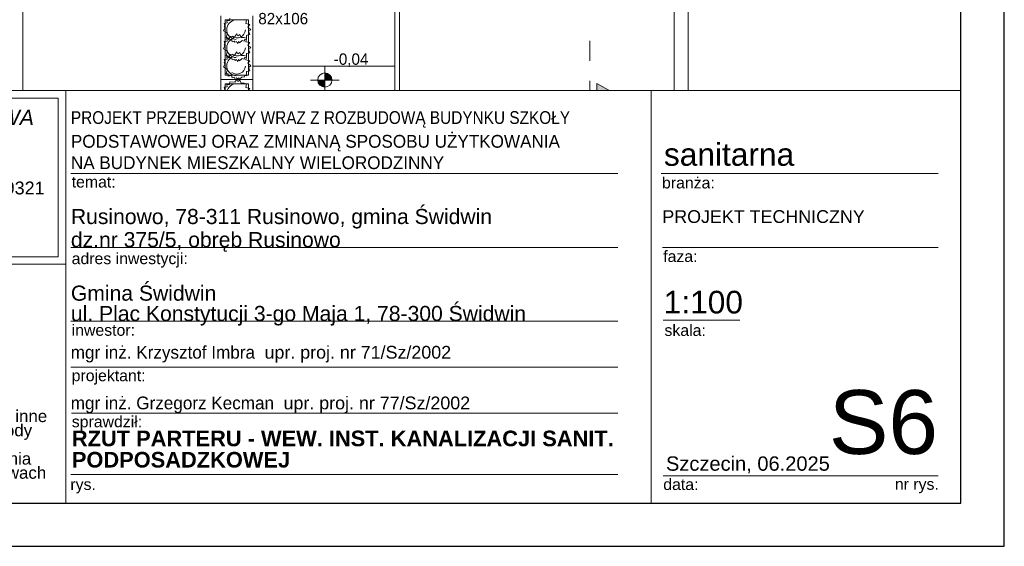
# Model space of a CAD drawing. Extents: x -220312 to -8310, y -91840 to 81907.
# Tile 101 of 128: x -110965 to -97100, y -18591 to -11171. Entities that reach past the tile are written whole.
import ezdxf

# ---------------------------------------------------------------- set-up
doc = ezdxf.new("R2010")
doc.units = 0
doc.header["$MEASUREMENT"] = 0
doc.set_wipeout_variables(frame=1)
doc.linetypes.add('Dashed', pattern=[564.444447, 282.222223, -282.222223])
doc.layers.add('#kan_san-op', color=34, linetype='Continuous')
for name, color, linetype, lineweight in [('#ks', 34, 'Continuous', 30), ('Arch schody_Nr_Pióra__21', 7, 'Continuous', 9), ('ARCH TABELA_Nr_Pióra__1', 7, 'Continuous', 25), ('ARCH TABELA_Nr_Pióra__21', 7, 'Continuous', 9), ('ARCH TABELA_Nr_Pióra__7', 7, 'Continuous', 13), ('INWENT OPISY_Nr_Pióra__21', 7, 'Continuous', 9), ('INWENT OPISY_Nr_Pióra__41', 7, 'Continuous', 15), ('INWENT RZĘDNE_Nr_Pióra__21', 7, 'Continuous', 9), ('PODKŁAD', 252, 'Continuous', 35), ('RAMKA', 255, 'Continuous', 35)]:
    doc.layers.add(name, color=color, linetype=linetype, lineweight=lineweight)
doc.layers.add('Arch drzwi_Nr_Pióra__4', color=7, linetype='Continuous', lineweight=9, true_color=0x029e21)
doc.layers.add('Arch wyposarzenie_Nr_Pióra__4', color=7, linetype='Continuous', lineweight=9, true_color=0x029e21)
doc.styles.add('GENERATED_STYLE_10', font='ariali.ttf')
doc.styles.add('GENERATED_STYLE_11', font='arialbd.ttf')
doc.styles.add('GENERATED_STYLE_2', font='txt')
doc.styles.add('GENERATED_STYLE_6', font='txt')
doc.styles.add('GENERATED_STYLE_7', font='txt')
doc.styles.add('GENERATED_STYLE_9', font='arial.ttf')

# ---------------------------------------------------------------- blocks, each defined once
blk = doc.blocks.new('parter')
at = {"layer": 'INWENT RZĘDNE_Nr_Pióra__21', "linetype": 'Continuous'}
for points in [[(-168339, -12022), (-168239, -12022), (-168247, -11984), (-168269, -11951), (-168301, -11930), (-168339, -11922)], [(-168339, -12022), (-168439, -12022), (-168432, -12060), (-168410, -12093), (-168378, -12114), (-168339, -12122)], [(-168684, -13221), (-168584, -13221), (-168591, -13183), (-168613, -13151), (-168646, -13129), (-168684, -13121)], [(-168684, -13221), (-168784, -13221), (-168776, -13260), (-168755, -13292), (-168722, -13314), (-168684, -13321)], [(-168563, -18006), (-168663, -18006), (-168655, -18044), (-168634, -18077), (-168601, -18098), (-168563, -18106)], [(-168563, -18006), (-168463, -18006), (-168470, -17968), (-168492, -17935), (-168525, -17914), (-168563, -17906)]]:
    blk.add_hatch(color=252, dxfattribs=at).paths.add_polyline_path(points, flags=0)
at = {"layer": 'Arch schody_Nr_Pióra__21', "color": 252, "linetype": 'Continuous'}
for p, q in [((-172592, -10215), (-172592, -17665)), ((-167352, -10215), (-167352, -12915)), ((-167287, -10215), (-167287, -12915)), ((-163422, -10515), (-163422, -17665)), ((-163222, -10515), (-163222, -17865)), ((-169802, -11115), (-169802, -12015)), ((-169742, -11175), (-169742, -11955)), ((-169412, -11175), (-169742, -11175)), ((-169412, -11955), (-169412, -11175)), ((-169352, -12015), (-169352, -11115)), ((-167352, -11825), (-169352, -11825)), ((-169352, -12015), (-169802, -12015)), ((-169352, -12015), (-169802, -12015)), ((-169802, -12015), (-169802, -12915)), ((-169742, -11955), (-169412, -11955)), ((-169352, -12915), (-169352, -12015)), ((-169742, -12075), (-169742, -12855)), ((-169412, -12075), (-169742, -12075)), ((-169412, -12855), (-169412, -12075)), ((-167287, -12215), (-169352, -12215)), ((-168322, -12215), (-167287, -12565)), ((-168322, -12915), (-168322, -12215)), ((-167287, -12565), (-169352, -12565)), ((-169742, -12855), (-169412, -12855)), ((-169352, -12915), (-169802, -12915)), ((-169412, -12915), (-169412, -17665)), ((-167287, -12915), (-169352, -12915)), ((-169352, -12915), (-169352, -17665)), ((-167347, -12915), (-167347, -14115)), ((-167287, -14175), (-167287, -12915)), ((-167347, -14115), (-167852, -14115)), ((-167852, -17665), (-167852, -14115)), ((-167287, -14175), (-167792, -14175)), ((-167792, -17665), (-167792, -14175)), ((-172592, -17665), (-169352, -17665)), ((-169352, -17665), (-169352, -17865)), ((-167852, -17665), (-163422, -17665)), ((-167852, -17665), (-167852, -17865)), ((-176772, -17865), (-169352, -17865)), ((-167852, -17865), (-163222, -17865))]:
    blk.add_line(p, q, dxfattribs=at)
at = {"layer": 'Arch wyposarzenie_Nr_Pióra__4', "color": 252, "linetype": 'Continuous'}
for p, q in [((-169757, -11223), (-169712, -11217)), ((-169745, -11261), (-169757, -11223)), ((-169717, -11184), (-169681, -11184)), ((-169712, -11217), (-169717, -11184)), ((-169681, -11177), (-169677, -11148)), ((-169681, -11184), (-169681, -11177)), ((-169475, -11167), (-169443, -11175)), ((-169443, -11175), (-169450, -11227)), ((-169450, -11227), (-169393, -11240)), ((-169768, -11326), (-169745, -11287)), ((-169724, -11352), (-169768, -11326)), ((-169757, -11268), (-169745, -11261)), ((-169745, -11287), (-169757, -11268)), ((-169714, -11376), (-169724, -11352)), ((-169393, -11240), (-169421, -11275)), ((-169421, -11275), (-169379, -11313)), ((-169379, -11313), (-169412, -11332)), ((-169412, -11332), (-169396, -11382)), ((-169757, -11478), (-169712, -11472)), ((-169745, -11515), (-169757, -11478)), ((-169727, -11425), (-169714, -11376)), ((-169699, -11425), (-169727, -11425)), ((-169712, -11472), (-169717, -11438)), ((-169717, -11438), (-169681, -11438)), ((-169699, -11455), (-169699, -11425)), ((-169655, -11445), (-169699, -11455)), ((-169681, -11431), (-169677, -11402)), ((-169681, -11438), (-169681, -11431)), ((-169677, -11402), (-169606, -11408)), ((-169643, -11481), (-169655, -11445)), ((-169617, -11473), (-169643, -11481)), ((-169605, -11490), (-169617, -11473)), ((-169606, -11408), (-169579, -11370)), ((-169585, -11478), (-169605, -11490)), ((-169570, -11505), (-169585, -11478)), ((-169579, -11370), (-169562, -11398)), ((-169552, -11478), (-169570, -11505)), ((-169562, -11398), (-169538, -11378)), ((-169539, -11497), (-169552, -11478)), ((-169502, -11463), (-169539, -11497)), ((-169538, -11378), (-169517, -11420)), ((-169517, -11420), (-169475, -11421)), ((-169476, -11473), (-169502, -11463)), ((-169466, -11446), (-169476, -11473)), ((-169475, -11421), (-169443, -11430)), ((-169443, -11449), (-169466, -11446)), ((-169443, -11430), (-169450, -11481)), ((-169450, -11481), (-169393, -11494)), ((-169396, -11382), (-169444, -11392)), ((-169444, -11392), (-169443, -11449)), ((-169393, -11494), (-169421, -11529)), ((-169768, -11581), (-169745, -11541)), ((-169724, -11606), (-169768, -11581)), ((-169757, -11523), (-169745, -11515)), ((-169745, -11541), (-169757, -11523)), ((-169727, -11679), (-169714, -11630)), ((-169714, -11630), (-169724, -11606)), ((-169606, -11664), (-169579, -11626)), ((-169579, -11626), (-169562, -11654)), ((-169562, -11654), (-169538, -11635)), ((-169538, -11635), (-169517, -11676)), ((-169396, -11636), (-169444, -11647)), ((-169421, -11529), (-169379, -11567)), ((-169379, -11567), (-169412, -11586)), ((-169412, -11586), (-169396, -11636)), ((-169757, -11734), (-169712, -11728)), ((-169745, -11771), (-169757, -11734)), ((-169757, -11779), (-169745, -11771)), ((-169745, -11798), (-169757, -11779)), ((-169699, -11680), (-169727, -11679)), ((-169717, -11695), (-169681, -11694)), ((-169712, -11728), (-169717, -11695)), ((-169699, -11710), (-169699, -11680)), ((-169655, -11700), (-169699, -11710)), ((-169681, -11687), (-169677, -11658)), ((-169681, -11694), (-169681, -11687)), ((-169677, -11658), (-169606, -11664)), ((-169643, -11735), (-169655, -11700)), ((-169617, -11727), (-169643, -11735)), ((-169605, -11745), (-169617, -11727)), ((-169585, -11732), (-169605, -11745)), ((-169570, -11759), (-169585, -11732)), ((-169552, -11732), (-169570, -11759)), ((-169539, -11751), (-169552, -11732)), ((-169502, -11718), (-169539, -11751)), ((-169517, -11676), (-169475, -11677)), ((-169476, -11727), (-169502, -11718)), ((-169466, -11700), (-169476, -11727)), ((-169475, -11677), (-169443, -11686)), ((-169443, -11703), (-169466, -11700)), ((-169443, -11686), (-169450, -11737)), ((-169450, -11737), (-169393, -11751)), ((-169444, -11647), (-169443, -11703)), ((-169393, -11751), (-169421, -11785)), ((-169421, -11785), (-169379, -11823)), ((-169768, -11837), (-169745, -11798)), ((-169724, -11862), (-169768, -11837)), ((-169727, -11935), (-169714, -11886)), ((-169714, -11886), (-169724, -11862)), ((-169396, -11892), (-169444, -11903)), ((-169444, -11903), (-169443, -11960)), ((-169379, -11823), (-169412, -11843)), ((-169412, -11843), (-169396, -11892)), ((-169699, -11936), (-169727, -11935)), ((-169699, -11966), (-169699, -11936)), ((-169655, -11956), (-169699, -11966)), ((-169681, -12077), (-169677, -12048)), ((-169677, -12048), (-169606, -12053)), ((-169643, -11991), (-169655, -11956)), ((-169617, -11983), (-169643, -11991)), ((-169605, -12001), (-169617, -11983)), ((-169606, -12053), (-169579, -12015)), ((-169585, -11988), (-169605, -12001)), ((-169570, -12015), (-169585, -11988)), ((-169579, -12015), (-169562, -12043)), ((-169552, -11988), (-169570, -12015)), ((-169562, -12043), (-169538, -12024)), ((-169539, -12007), (-169552, -11988)), ((-169502, -11974), (-169539, -12007)), ((-169538, -12024), (-169517, -12065)), ((-169476, -11983), (-169502, -11974)), ((-169466, -11956), (-169476, -11983)), ((-169443, -11960), (-169466, -11956)), ((-169768, -12226), (-169745, -12187)), ((-169757, -12123), (-169712, -12117)), ((-169745, -12161), (-169757, -12123)), ((-169757, -12168), (-169745, -12161)), ((-169745, -12187), (-169757, -12168)), ((-169717, -12084), (-169681, -12084)), ((-169712, -12117), (-169717, -12084)), ((-169681, -12084), (-169681, -12077)), ((-169517, -12065), (-169475, -12067)), ((-169475, -12067), (-169443, -12075)), ((-169443, -12075), (-169450, -12127)), ((-169450, -12127), (-169393, -12140)), ((-169393, -12140), (-169421, -12175)), ((-169421, -12175), (-169379, -12213)), ((-169724, -12252), (-169768, -12226)), ((-169727, -12325), (-169714, -12276)), ((-169699, -12325), (-169727, -12325)), ((-169714, -12276), (-169724, -12252)), ((-169712, -12372), (-169717, -12338)), ((-169717, -12338), (-169681, -12338)), ((-169699, -12355), (-169699, -12325)), ((-169681, -12331), (-169677, -12302)), ((-169681, -12338), (-169681, -12331)), ((-169677, -12302), (-169606, -12308)), ((-169606, -12308), (-169579, -12270)), ((-169579, -12270), (-169562, -12298)), ((-169562, -12298), (-169538, -12278)), ((-169538, -12278), (-169517, -12320)), ((-169517, -12320), (-169475, -12321)), ((-169475, -12321), (-169443, -12330)), ((-169443, -12330), (-169450, -12381)), ((-169396, -12282), (-169444, -12292)), ((-169444, -12292), (-169443, -12349)), ((-169379, -12213), (-169412, -12232)), ((-169412, -12232), (-169396, -12282)), ((-169768, -12481), (-169745, -12441)), ((-169757, -12378), (-169712, -12372)), ((-169745, -12415), (-169757, -12378)), ((-169757, -12423), (-169745, -12415)), ((-169745, -12441), (-169757, -12423)), ((-169655, -12345), (-169699, -12355)), ((-169643, -12381), (-169655, -12345)), ((-169617, -12373), (-169643, -12381)), ((-169605, -12390), (-169617, -12373)), ((-169585, -12378), (-169605, -12390)), ((-169570, -12405), (-169585, -12378)), ((-169552, -12378), (-169570, -12405)), ((-169539, -12397), (-169552, -12378)), ((-169502, -12363), (-169539, -12397)), ((-169476, -12373), (-169502, -12363)), ((-169466, -12346), (-169476, -12373)), ((-169443, -12349), (-169466, -12346)), ((-169450, -12381), (-169393, -12394)), ((-169393, -12394), (-169421, -12429)), ((-169421, -12429), (-169379, -12467)), ((-169379, -12467), (-169412, -12486)), ((-169724, -12506), (-169768, -12481)), ((-169727, -12579), (-169714, -12530)), ((-169699, -12580), (-169727, -12579)), ((-169714, -12530), (-169724, -12506)), ((-169717, -12595), (-169681, -12594)), ((-169712, -12628), (-169717, -12595)), ((-169699, -12610), (-169699, -12580)), ((-169655, -12600), (-169699, -12610)), ((-169681, -12587), (-169677, -12558)), ((-169681, -12594), (-169681, -12587)), ((-169677, -12558), (-169606, -12564)), ((-169643, -12635), (-169655, -12600)), ((-169606, -12564), (-169579, -12526)), ((-169579, -12526), (-169562, -12554)), ((-169562, -12554), (-169538, -12535)), ((-169538, -12535), (-169517, -12576)), ((-169517, -12576), (-169475, -12577)), ((-169466, -12600), (-169476, -12627)), ((-169475, -12577), (-169443, -12586)), ((-169443, -12603), (-169466, -12600)), ((-169443, -12586), (-169450, -12637)), ((-169396, -12536), (-169444, -12547)), ((-169444, -12547), (-169443, -12603)), ((-169412, -12486), (-169396, -12536)), ((-169768, -12737), (-169745, -12698)), ((-169724, -12762), (-169768, -12737)), ((-169757, -12634), (-169712, -12628)), ((-169745, -12671), (-169757, -12634)), ((-169757, -12679), (-169745, -12671)), ((-169745, -12698), (-169757, -12679)), ((-169617, -12627), (-169643, -12635)), ((-169605, -12645), (-169617, -12627)), ((-169585, -12632), (-169605, -12645)), ((-169570, -12659), (-169585, -12632)), ((-169552, -12632), (-169570, -12659)), ((-169539, -12651), (-169552, -12632)), ((-169502, -12618), (-169539, -12651)), ((-169476, -12627), (-169502, -12618)), ((-169450, -12637), (-169393, -12651)), ((-169393, -12651), (-169421, -12685)), ((-169421, -12685), (-169379, -12723)), ((-169379, -12723), (-169412, -12743)), ((-169412, -12743), (-169396, -12792)), ((-169727, -12835), (-169714, -12786)), ((-169699, -12836), (-169727, -12835)), ((-169714, -12786), (-169724, -12762)), ((-169699, -12866), (-169699, -12836)), ((-169655, -12856), (-169699, -12866)), ((-169643, -12891), (-169655, -12856)), ((-169617, -12883), (-169643, -12891)), ((-169605, -12901), (-169617, -12883)), ((-169585, -12888), (-169605, -12901)), ((-169570, -12915), (-169585, -12888)), ((-169552, -12888), (-169570, -12915)), ((-169539, -12907), (-169552, -12888)), ((-169502, -12874), (-169539, -12907)), ((-169476, -12883), (-169502, -12874)), ((-169466, -12856), (-169476, -12883)), ((-169443, -12860), (-169466, -12856)), ((-169396, -12792), (-169444, -12803)), ((-169444, -12803), (-169443, -12860))]:
    blk.add_line(p, q, dxfattribs=at)
for centre, major_axis, start_param, end_param in [((-169577, -11311), (143, 0), 1.927535, 4.652962), ((-169577, -11311), (119, 0), 4.078423, 6.243896), ((-169577, -11565), (143, 0), 1.927535, 4.652962), ((-169577, -11565), (119, 0), 4.078423, 6.243896), ((-169577, -11821), (143, 0), 1.927535, 4.652962), ((-169577, -11821), (119, 0), 4.078423, 6.243896), ((-169577, -12211), (143, 0), 1.927535, 4.652962), ((-169577, -12465), (143, 0), 1.927535, 4.652962), ((-169577, -12211), (119, 0), 4.078423, 6.243896), ((-169577, -12465), (119, 0), 4.078423, 6.243896), ((-169577, -12721), (143, 0), 1.927535, 4.652962), ((-169577, -12721), (119, 0), 4.078423, 6.243896)]:
    blk.add_ellipse(centre, major_axis=major_axis, ratio=0.982005, start_param=start_param, end_param=end_param, dxfattribs=at)
at = {"layer": 'INWENT OPISY_Nr_Pióra__21', "color": 252, "linetype": 'Continuous'}
blk.add_solid([(-164507, -12571), (-164507, -12071), (-164071, -12315)], dxfattribs=at)
at = {"layer": 'INWENT OPISY_Nr_Pióra__41', "color": 252, "linetype": 'Dashed'}
blk.add_line((-164607, -12315), (-164607, -11215), dxfattribs=at)
at = {"layer": 'INWENT OPISY_Nr_Pióra__41', "color": 252, "linetype": 'Continuous'}
for p, q in [((-164507, -12071), (-164507, -12571)), ((-164507, -12071), (-164071, -12315)), ((-164071, -12315), (-164507, -12571))]:
    blk.add_line(p, q, dxfattribs=at)
at = {"layer": 'INWENT RZĘDNE_Nr_Pióra__21', "color": 252, "linetype": 'Continuous'}
for p, q in [((-168339, -12222), (-168339, -11822)), ((-168539, -12022), (-168139, -12022)), ((-168684, -13421), (-168684, -13021)), ((-168884, -13221), (-168484, -13221)), ((-168563, -18206), (-168563, -17806)), ((-168763, -18006), (-168363, -18006))]:
    blk.add_line(p, q, dxfattribs=at)
for centre in [(-168339, -12022), (-168684, -13221), (-168563, -18006)]:
    blk.add_circle(centre, 100, dxfattribs=at)
at = {"layer": 'Arch drzwi_Nr_Pióra__4', "color": 252, "linetype": 'Continuous', "style": 'GENERATED_STYLE_6'}
blk.add_text('82x106', height=160, dxfattribs=at).set_placement((-169276, -11236))
at = {"layer": 'INWENT OPISY_Nr_Pióra__21', "color": 252, "linetype": 'Continuous', "style": 'GENERATED_STYLE_6'}
blk.add_text('B', height=380, rotation=270, dxfattribs=at).set_placement((-164480, -12733))
at = {"layer": 'INWENT RZĘDNE_Nr_Pióra__21', "color": 252, "char_height": 160, "attachment_point": 7, "style": 'GENERATED_STYLE_2'}
for s, insert in [('{-0,04}', (-168213, -11836)), ('{-0,49}', (-168558, -13626)), ('{-0,53}', (-169109, -18352))]:
    blk.add_mtext(s, dxfattribs=dict(at, insert=insert))
blk = doc.blocks.new('A$C382C6C0C')
at = {"layer": '#ks', "color": 7, "lineweight": -3}
for p, q in [((3951.5, -2909), (3951.5, 61)), ((3890.5, -2848), (3890.5, 0)), ((0, -2848), (3890.5, -2848)), ((-248.5, -2909), (3951.5, -2909))]:
    blk.add_line(p, q, dxfattribs=at)
blk = doc.blocks.new('A$C689C700D')
at = {"layer": '#ks', "color": 1, "lineweight": 35, "xscale": 10, "yscale": 10, "zscale": 10}
blk.add_blockref('A$C382C6C0C', (-37653, 28364), dxfattribs=at)

msp = doc.modelspace()

# ---------------------------------------------------------------- block references
at = {"layer": 'PODKŁAD'}
msp.add_blockref('parter', (61671, 0), dxfattribs=at)

# ---------------------------------------------------------------- next in the draw order: wipeouts: each hides what was drawn before it
at = {"ltscale": 10}
msp.add_wipeout([(-115210, -12170), (-97710, -12170), (-97710, -17981), (-115210, -17981)], dxfattribs=at).dxf.layer = '#kan_san-op'

# ---------------------------------------------------------------- next in the draw order: linework, layer by layer
at = {"layer": 'ARCH TABELA_Nr_Pióra__21', "linetype": 'Continuous'}
for p, q in [((-115210, -12170), (-110316, -12170)), ((-115210, -12170), (-97710, -12170)), ((-110316, -12170), (-110316, -17981)), ((-110316, -14617), (-110316, -12170)), ((-102071, -12170), (-102071, -17981)), ((-97710, -12170), (-97710, -17981)), ((-115103, -12276), (-110423, -12276)), ((-110423, -14510), (-110423, -12276)), ((-110316, -17981), (-110316, -12570)), ((-110244, -13340), (-102544, -13340)), ((-101932, -13340), (-98033, -13340)), ((-110244, -14380), (-102544, -14380)), ((-101915, -14380), (-98033, -14380)), ((-115103, -14510), (-110423, -14510)), ((-115210, -14617), (-110316, -14617)), ((-110244, -15420), (-102544, -15420)), ((-101903, -15403), (-100823, -15403)), ((-110244, -16069), (-102544, -16069)), ((-110233, -16717), (-102544, -16717)), ((-110244, -17581), (-102544, -17581)), ((-101903, -17599), (-99621, -17599)), ((-99621, -17599), (-98033, -17599)), ((-115210, -17981), (-110316, -17981)), ((-97710, -17981), (-110316, -17981))]:
    msp.add_line(p, q, dxfattribs=at)

# ---------------------------------------------------------------- next in the draw order: texts
at = {"layer": 'ARCH TABELA_Nr_Pióra__1', "color": 7, "linetype": 'Continuous', "style": 'GENERATED_STYLE_7', "width": 0.9}
msp.add_text('PROJEKT PRZEBUDOWY WRAZ Z ROZBUDOWĄ BUDYNKU SZKOŁY', height=180, dxfattribs=at).set_placement((-110244, -12640))
at = {"layer": 'ARCH TABELA_Nr_Pióra__1', "color": 7, "linetype": 'Continuous', "style": 'GENERATED_STYLE_7'}
for s, p in [('PODSTAWOWEJ ORAZ ZMINANĄ SPOSOBU UŻYTKOWANIA', (-110244, -12975)), ('NA BUDYNEK MIESZKALNY WIELORODZINNY', (-110244, -13276))]:
    msp.add_text(s, height=180, dxfattribs=at).set_placement(p)
at = {"layer": 'ARCH TABELA_Nr_Pióra__1', "linetype": 'Continuous', "char_height": 220, "attachment_point": 1, "style": 'GENERATED_STYLE_11'}
for s, insert in [('RZUT PARTERU - WEW. INST. KANALIZACJI SANIT. ', (-110230, -16961)), ('PODPOSADZKOWEJ', (-110230, -17261))]:
    msp.add_mtext(s, dxfattribs=dict(at, insert=insert))
at = {"layer": 'ARCH TABELA_Nr_Pióra__21', "linetype": 'Continuous', "insert": (-110244, -15481), "char_height": 212.77, "attachment_point": 7, "line_spacing_factor": 0.807442, "style": 'GENERATED_STYLE_9'}
msp.add_mtext('{Gmina Świdwin\\Pul. Plac Konstytucji 3-go Maja 1, 78-300 Świdwin}', dxfattribs=at)
at = {"layer": 'ARCH TABELA_Nr_Pióra__7', "linetype": 'Continuous', "char_height": 212.77}
for s, insert, attachment_point, line_spacing_factor, style in [('{PRACOWNIA PROJEKTOWA\\P\\LBartosz Balejko}', (-112763, -12441), 2, 0.926719, 'GENERATED_STYLE_10'), ('{Rusinowo, 78-311 Rusinowo, gmina Świdwin \\Pdz.nr 375/5, obręb Rusinowo}', (-110244, -14441), 7, 0.918867, 'GENERATED_STYLE_9')]:
    msp.add_mtext(s, dxfattribs=dict(at, insert=insert, attachment_point=attachment_point, line_spacing_factor=line_spacing_factor, style=style))
at = {"layer": 'ARCH TABELA_Nr_Pióra__7', "linetype": 'Continuous', "style": 'GENERATED_STYLE_9'}
for s, insert, char_height, attachment_point in [('sanitarna', (-101893, -12910), 319.2, 1), ('{temat:}', (-110233, -13376), 159.6, 1), ('{branża:}', (-101920, -13389), 159.6, 1), ('{faza:}', (-101903, -14425), 159.6, 1), ('{adres inwestycji:}', (-110233, -14456), 159.58, 1), ('{1:100}', (-101896, -14991), 319.2, 1), ('{inwestor:}', (-110233, -15465), 159.58, 1), ('{skala:}', (-101885, -15467), 159.6, 1), ('{projektant:}', (-110233, -16105), 159.58, 1), ('S6', (-98033, -16390), 900, 3), ('{sprawdził:}', (-110231, -16754), 159.58, 1), ('Szczecin, 06.2025', (-101864, -17324), 202.13, 1), ('{rys.}', (-110251, -17638), 159.6, 1), ('{data:}', (-101902, -17638), 159.6, 1), ('{nr rys.}', (-98641, -17635), 159.6, 1)]:
    msp.add_mtext(s, dxfattribs=dict(at, insert=insert, char_height=char_height, attachment_point=attachment_point))
for s, insert, char_height, width, attachment_point, line_spacing_factor in [('{ul.Różana 6, 78-300 Świdwin\\PNIP 672-168-25-82 Regon 331349321\\Ptel.: +48 501 059 462\\Pmail: bartekbalejko@o2.pl}', (-112763, -13103), 180.85, 4680.85, 2, 1.156383), ('{UWAGA:\\PKopiowanie, publikacje oraz wszelkie inne formy wykorzystania projektu bez zgody autorów będą naruszeniem przepisówwynikających z Ustawy z dnia 4.02.1994 r. o prawie autorskim i prawach pokrewnych.}', (-115005, -16471), 170.213, 4483.41, 1, 0.703415)]:
    msp.add_mtext(s, dxfattribs=dict(at, insert=insert, char_height=char_height, width=width, attachment_point=attachment_point, line_spacing_factor=line_spacing_factor))
at = {"layer": 'ARCH TABELA_Nr_Pióra__7', "color": 0, "linetype": 'Continuous', "char_height": 180, "attachment_point": 1, "style": 'GENERATED_STYLE_7'}
for s, insert, width in [('mgr inż. Krzysztof Imbra  \\fArial|b0|i0|c238;upr. proj. nr 71/Sz/2002', (-110246, -15767), 7590.75), ('mgr inż. Grzegorz Kecman  \\fArial|b0|i0|c238;upr. proj. nr 77/Sz/2002', (-110246, -16481), 7371.6)]:
    msp.add_mtext(s, dxfattribs=dict(at, insert=insert, width=width))

# ---------------------------------------------------------------- next in the draw order: wipeouts: each hides what was drawn before it
at = {"ltscale": 10}
msp.add_wipeout([(-139100, 11109), (-136615, 10499), (-136615, -17981), (-97710, -17981), (-97100, -18591), (-139100, -18591)], dxfattribs=at).dxf.layer = '#kan_san-op'

# ---------------------------------------------------------------- next in the draw order: block references
at = {"layer": 'RAMKA'}
msp.add_blockref('A$C689C700D', (-98962, -17865), dxfattribs=at)

# ---------------------------------------------------------------- next in the draw order: texts
at = {"layer": 'ARCH TABELA_Nr_Pióra__7', "linetype": 'Continuous', "insert": (-101915, -13855), "char_height": 180, "attachment_point": 1, "line_spacing_factor": 0.923713, "style": 'GENERATED_STYLE_9'}
msp.add_mtext('PROJEKT TECHNICZNY', dxfattribs=at)

doc.saveas('drawing.dxf')
